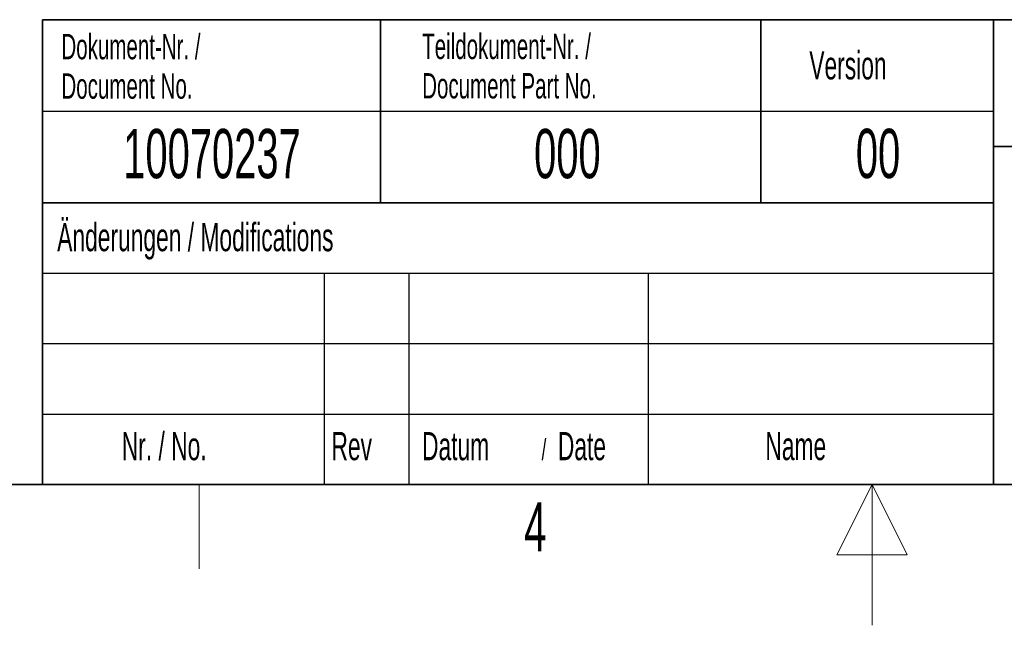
# Model space of a CAD drawing. Header units: millimetres. Extents: x 5 to 418, y 2 to 292.
# Tile 18 of 39: x 157 to 226, y 2 to 45. Entities that reach past the tile are written whole.
import ezdxf

# ---------------------------------------------------------------- set-up
doc = ezdxf.new("R2010")
doc.units = ezdxf.units.MM
doc.layers.add('SLD-0', color=7, linetype='Continuous')
doc.styles.add('SLDTEXTSTYLE0', font='TXT', dxfattribs={"width": 0.605})

# ---------------------------------------------------------------- blocks, each defined once
blk = doc.blocks.new('SW_NOTE_0_11')
at = {"layer": 'SLD-0', "color": 0, "char_height": 1.8, "attachment_point": 1, "style": 'SLDTEXTSTYLE0'}
for s, insert in [('Dokument-Nr. /', (0, 2.32)), ('Document No.', (0, -0.48))]:
    blk.add_mtext(s, dxfattribs=dict(at, insert=insert))
blk = doc.blocks.new('SW_NOTE_0_12')
at = {"layer": 'SLD-0', "color": 0, "char_height": 1.8, "attachment_point": 1, "style": 'SLDTEXTSTYLE0'}
for s, insert in [('Teildokument-Nr. /', (0, 2.32)), ('Document Part No.', (0, -0.48))]:
    blk.add_mtext(s, dxfattribs=dict(at, insert=insert))
blk = doc.blocks.new('SW_NOTE_0_13')
at = {"layer": 'SLD-0', "color": 0, "attachment_point": 1, "style": 'SLDTEXTSTYLE0'}
for s, insert, char_height in [('Datum', (0, 2.578), 2), ('/', (8.483, 2.078), 1.5), ('Date', (9.639, 2.578), 2)]:
    blk.add_mtext(s, dxfattribs=dict(at, insert=insert, char_height=char_height))

msp = doc.modelspace()

# ---------------------------------------------------------------- linework, layer by layer
at = {"layer": 'SLD-0', "lineweight": 35}
for p, q in [((158.1167, 45), (225.6167, 45)), ((158.1167, 45), (158.1167, 32)), ((182.1167, 45), (182.1167, 32)), ((209.1167, 45), (209.1167, 32)), ((225.6167, 45), (225.6167, 32)), ((225.6167, 45), (266.3305, 45)), ((225.6167, 45), (225.6167, 36)), ((225.6167, 36), (266.3305, 36)), ((225.6167, 36), (225.6167, 12)), ((158.1167, 32), (158.1167, 12)), ((158.1167, 32), (225.6167, 32)), ((225.6167, 32), (225.6167, 12)), ((26, 12), (408, 12)), ((158.1167, 12), (225.6167, 12)), ((225.6167, 12), (266.3305, 12))]:
    msp.add_line(p, q, dxfattribs=at)
at = {"layer": 'SLD-0'}
for p, q in [((158.1167, 38.5), (225.6167, 38.5)), ((158.1167, 27), (225.6167, 27)), ((178.1167, 27), (178.1167, 12)), ((184.1167, 27), (184.1167, 12)), ((201.1167, 27), (201.1167, 12)), ((158.1167, 22), (225.6167, 22)), ((158.1167, 17), (225.6167, 17))]:
    msp.add_line(p, q, dxfattribs=at)
at = {"layer": 'SLD-0', "lineweight": 25}
msp.add_line((158.1167, 32), (225.6167, 32), dxfattribs=at)
at = {"layer": 'SLD-0', "lineweight": 18}
for p, q in [((169.25, 6), (169.25, 12)), ((217, 12), (214.5, 7)), ((217, 2), (217, 12)), ((219.5, 7), (217, 12)), ((214.5, 7), (219.5, 7))]:
    msp.add_line(p, q, dxfattribs=at)

# ---------------------------------------------------------------- block references
at = {"layer": 'SLD-0'}
for name, p in [('SW_NOTE_0_11', (159.4707, 41.6688)), ('SW_NOTE_0_12', (185.0721, 41.687)), ('SW_NOTE_0_13', (185.0629, 13.1463))]:
    msp.add_blockref(name, p, dxfattribs=at)

# ---------------------------------------------------------------- texts
at = {"layer": 'SLD-0', "style": 'SLDTEXTSTYLE0'}
for s, insert, char_height, attachment_point in [('Version', (212.5452, 42.7601), 2, 1), ('10070237', (170.1557, 37.243), 3.5, 2), ('000', (195.3767, 37.243), 3.5, 2), ('00', (217.424, 37.2527), 3.5, 2), ('Änderungen / Modifications', (159.1698, 30.5619), 2, 1), ('Nr. / No.', (163.7532, 15.7244), 2, 1), ('Rev', (178.6351, 15.7244), 2, 1), ('Name', (209.4275, 15.729), 2, 1), ('4', (193.1027, 10.743), 3.5, 2)]:
    msp.add_mtext(s, dxfattribs=dict(at, insert=insert, char_height=char_height, attachment_point=attachment_point))

doc.saveas('drawing.dxf')
